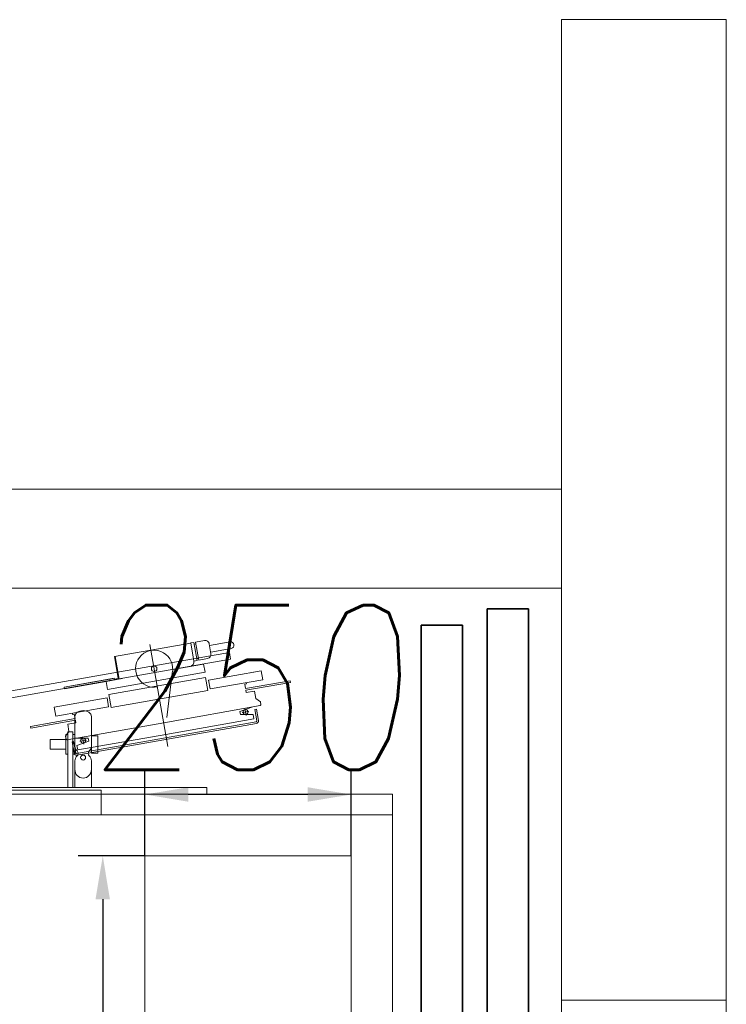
# Model space of a CAD drawing. Header units: millimetres. Extents: x 213386 to 506888, y 183055 to 450952.
# Tile 216 of 256: x 389320 to 390177, y 297905 to 299100. Entities that reach past the tile are written whole.
import ezdxf

# ---------------------------------------------------------------- set-up
doc = ezdxf.new("R2010")
doc.units = ezdxf.units.MM
doc.linetypes.add('CK_Čerchovaná 50', pattern=[6, 3, -1.5, 0, -1.5])
doc.layers.get('Defpoints').update_dxf_attribs({"color": 255, "lineweight": 0})
doc.layers.add('DIM_COMP_AUX', color=255, linetype='Continuous', lineweight=0, plot=False)
for name, color, linetype, lineweight in [('NOVÁ TENKÁ', 255, 'Continuous', 0), ('OBRYSY', 255, 'Continuous', 0), ('TENKA', 255, 'Continuous', 0), ('ŽB', 255, 'Continuous', 0)]:
    doc.layers.add(name, color=color, linetype=linetype, lineweight=lineweight)
doc.styles.add('ROMANS', font='romans.shx', dxfattribs={"width": 0.75, "oblique": 5, "height": 200})
doc.dimstyles.new('KONE_mm', dxfattribs={"dimscale": 15, "dimtxt": 3.5, "dimasz": 3.5, "dimexe": 2, "dimexo": 0, "dimgap": 2, "dimtad": 1, "dimdec": 0, "dimrnd": 0.01, "dimzin": 0, "dimdsep": 46, "dimtxsty": 'ROMANS', "dimsah": 1, "dimcen": 0, "dimclrd": 256, "dimclre": 256, "dimclrt": 256, "dimadec": 1, "dimazin": 3, "dimtfac": 1, "dimtdec": 0, "dimtmove": 0, "dimatfit": 3, "dimfxl": 1, "dimtolj": 1, "dimtzin": 0, "dimarcsym": 0})

# ---------------------------------------------------------------- blocks, each defined once
blk = doc.blocks.new('*D980')
at = {"layer": 'Defpoints', "color": 0, "transparency": 16777216}
for p in [(700, 505), (774.6, 505), (700, 255)]:
    blk.add_point(p, dxfattribs=at)
at = {"layer": 'DIM_COMP_AUX', "lineweight": -2, "transparency": 16777216}
for p, q in [((700, 505), (804.6, 505)), ((774.6, 307.5), (774.6, 452.5)), ((700, 255), (804.6, 255))]:
    blk.add_line(p, q, dxfattribs=at)
at = {"layer": 'DIM_COMP_AUX', "transparency": 16777216}
for points in [[(783.4, 452.5), (765.9, 452.5), (774.6, 505)], [(783.4, 307.5), (765.9, 307.5), (774.6, 255)]]:
    blk.add_solid(points, dxfattribs=at)
at = {"layer": 'DIM_COMP_AUX', "transparency": 16777216, "insert": (904.6, 380), "char_height": 200, "attachment_point": 5, "rotation": 270, "style": 'ROMANS'}
blk.add_mtext('\\A1;250', dxfattribs=at)
blk = doc.blocks.new('*D981')
at = {"layer": 'Defpoints', "color": 0, "transparency": 16777216}
for p in [(370, 556.2), (370, 505), (700, 505)]:
    blk.add_point(p, dxfattribs=at)
at = {"layer": 'DIM_COMP_AUX', "lineweight": -2, "transparency": 16777216}
for p, q in [((370, 505), (370, 586.2)), ((700, 505), (700, 586.2)), ((370, 556.2), (-134.9, 556.2)), ((647.5, 556.2), (422.5, 556.2))]:
    blk.add_line(p, q, dxfattribs=at)
at = {"layer": 'DIM_COMP_AUX', "transparency": 16777216}
for points in [[(422.5, 565), (422.5, 547.5), (370, 556.2)], [(647.5, 565), (647.5, 547.5), (700, 556.2)]]:
    blk.add_solid(points, dxfattribs=at)
at = {"layer": 'DIM_COMP_AUX', "transparency": 16777216, "insert": (91.3, 686.2), "char_height": 200, "attachment_point": 5, "style": 'ROMANS'}
blk.add_mtext('\\A1;330', dxfattribs=at)
blk = doc.blocks.new('10020_Elevator_0')
at = {"layer": 'NOVÁ TENKÁ'}
for p, q in [((775, 205), (775, 1880)), ((750, 205), (750, 1855)), ((750, 558), (750, 784)), ((780, 784), (780, 558)), ((783, 430), (783, 762.5)), ((887.3, 694.57), (939.02, 401.29)), ((895.18, 695.96), (946.89, 402.68)), ((829.5, 620), (841.5, 620)), ((829.5, 601), (829.5, 620)), ((841.5, 601), (841.5, 620)), ((783, 598.5), (850.5, 598.5)), ((823.5, 601), (847.5, 601)), ((823.5, 598.5), (823.5, 601)), ((847.5, 598.5), (847.5, 601)), ((850.5, 598.5), (850.5, 592.5)), ((783, 592.5), (850.5, 592.5)), ((783, 590), (815.56, 590)), ((823.5, 592.5), (823.5, 590)), ((833.44, 590), (823.5, 590)), ((829.5, 588.96), (829.5, 590)), ((844.5, 590), (833.44, 590)), ((847.5, 590), (844.5, 590)), ((847.5, 592.5), (847.5, 590)), ((869.25, 590), (847.5, 590)), ((815.56, 570), (783, 570)), ((832.97, 570), (824.99, 570)), ((824.99, 570), (824.99, 562)), ((846.01, 562), (824.99, 562)), ((829.5, 570), (829.5, 571.04)), ((844.5, 570), (833.44, 570)), ((846.01, 570), (844.5, 570)), ((869.25, 570), (846.01, 570)), ((846.01, 570), (846.01, 562)), ((780, 558), (750, 558)), ((775, 430), (783, 430)), ((946.89, 402.68), (939.02, 401.29))]:
    blk.add_line(p, q, dxfattribs=at)
at = {"layer": 'NOVÁ TENKÁ', "ltscale": 0.25}
for p, q in [((855.19, 643.6), (857.16, 643.95)), ((855.19, 643.6), (864.74, 589.44)), ((857.16, 643.95), (866.71, 589.78)), ((869.69, 613.16), (880.53, 615.07)), ((880.98, 549.14), (869.69, 613.16)), ((891.81, 551.05), (880.53, 615.07)), ((841.13, 599.49), (841.94, 600.65)), ((841.13, 599.49), (861.8, 482.3)), ((841.94, 600.65), (845.39, 601.26)), ((845.39, 601.26), (851.18, 597.2)), ((851.18, 597.2), (860.05, 598.76)), ((860.05, 598.76), (861.78, 588.91)), ((904.97, 603.13), (903, 602.78)), ((913.68, 542.22), (903, 602.78)), ((915.65, 542.56), (904.97, 603.13)), ((822.42, 587.56), (860.8, 369.92)), ((860.8, 369.92), (822.42, 587.56)), ((824.78, 585.69), (824.39, 587.91)), ((824.39, 587.91), (824.78, 585.69)), ((824.78, 585.69), (862.38, 372.48)), ((824.78, 585.69), (862.38, 372.48)), ((838.64, 593.46), (824.85, 591.03)), ((824.85, 591.03), (838.64, 593.46)), ((838.99, 591.5), (825.2, 589.06)), ((838.99, 591.5), (825.2, 589.06)), ((828.68, 586.63), (834.09, 587.59)), ((828.68, 586.63), (847.52, 479.78)), ((834.09, 587.59), (839.3, 573.27)), ((838.99, 591.5), (838.64, 593.46)), ((838.64, 593.46), (838.99, 591.5)), ((842.96, 589.15), (842.96, 573.92)), ((861.78, 588.91), (864.74, 589.44)), ((866.71, 589.78), (872.12, 590.74)), ((871.78, 592.71), (873.25, 592.97)), ((872.12, 590.74), (871.78, 592.71)), ((844.14, 580.73), (835.86, 579.27)), ((840.73, 575.86), (839.27, 584.14)), ((839.3, 573.27), (842.96, 573.92)), ((880.98, 549.14), (891.81, 551.05)), ((902.1, 550.33), (911.94, 552.06)), ((902.1, 550.33), (922.93, 432.15)), ((911.94, 552.06), (915.33, 532.86)), ((880.22, 545.96), (895.98, 548.74)), ((900.89, 428.77), (880.22, 545.96)), ((895.98, 548.74), (916.64, 431.55)), ((913.68, 542.22), (915.65, 542.56)), ((915.53, 537.47), (914.67, 542.39)), ((942.3, 541.17), (914.72, 536.31)), ((915.53, 537.47), (942.12, 542.16)), ((942.12, 542.16), (958.45, 449.58)), ((956.74, 499.04), (832.89, 477.2)), ((866.36, 372.93), (847.52, 479.78)), ((882.46, 365.1), (861.8, 482.3)), ((868.08, 478.33), (922.05, 471.96)), ((926.17, 471.37), (932.78, 433.89)), ((937.33, 441.8), (936.63, 445.74)), ((936.78, 445.76), (958.45, 449.58)), ((959.29, 445.67), (937.33, 441.8)), ((959.64, 443.7), (937.67, 439.83)), ((939.69, 440.18), (939.35, 442.15)), ((957.62, 443.34), (957.27, 445.31)), ((959.29, 445.67), (958.59, 449.61)), ((961.55, 432.87), (959.64, 443.7)), ((916.64, 431.55), (900.89, 428.77)), ((922.93, 432.15), (932.78, 433.89)), ((939.58, 428.99), (937.67, 439.83)), ((902.69, 426.04), (913.52, 427.95)), ((913.97, 362.03), (902.69, 426.04)), ((924.81, 363.94), (913.52, 427.95)), ((945.38, 424.94), (957.49, 427.07)), ((947.49, 425.31), (951.9, 400.3)), ((955.37, 426.7), (959.78, 401.69)), ((878.87, 383.76), (870.59, 382.3)), ((871.77, 389.11), (875.43, 389.76)), ((871.77, 373.88), (871.77, 389.11)), ((875.46, 378.89), (874, 387.17)), ((880.64, 375.45), (875.43, 389.76)), ((898.25, 382.1), (901.2, 382.63)), ((901.2, 382.63), (910.75, 328.46)), ((903.17, 382.97), (908.59, 383.93)), ((903.17, 382.97), (912.72, 328.81)), ((908.94, 381.96), (908.59, 383.93)), ((862.38, 372.48), (862.77, 370.26)), ((862.38, 372.48), (862.77, 370.26)), ((877.71, 371.88), (863.92, 369.45)), ((863.92, 369.45), (877.71, 371.88)), ((866.36, 372.93), (871.77, 373.88)), ((877.71, 371.88), (878.06, 369.91)), ((877.71, 371.88), (878.06, 369.91)), ((887.07, 364.9), (891.12, 370.69)), ((891.12, 370.69), (899.99, 372.26)), ((899.99, 372.26), (898.25, 382.1)), ((908.94, 381.96), (910.41, 382.22)), ((924.03, 368.37), (922.46, 377.24)), ((878.06, 369.91), (864.27, 367.48)), ((878.06, 369.91), (864.27, 367.48)), ((882.46, 365.1), (883.62, 364.29)), ((883.62, 364.29), (887.07, 364.9)), ((913.97, 362.03), (924.81, 363.94)), ((910.75, 328.46), (912.72, 328.81))]:
    blk.add_line(p, q, dxfattribs=at)
at = {"layer": 'NOVÁ TENKÁ', "lineweight": 35}
for p, q in [((-1100, 90), (1000, 90)), ((1000, 90), (1000, 40)), ((1000, 40), (-1100, 40))]:
    blk.add_line(p, q, dxfattribs=at)
at = {"layer": 'NOVÁ TENKÁ', "ltscale": 0.25}
for points in [[(903, 602.78), (904.97, 603.13), (914.78, 547.49), (912.81, 547.14), (911.94, 552.06)], [(915.65, 542.56), (913.68, 542.22), (912.81, 547.14), (914.78, 547.49)]]:
    blk.add_lwpolyline(points, close=True, dxfattribs=at)
at = {"layer": 'NOVÁ TENKÁ', "linetype": 'Continuous'}
blk.add_lwpolyline([(700, 255), (370, 255), (370, 505), (700, 505)], close=True, dxfattribs=at)
at = {"layer": 'NOVÁ TENKÁ'}
blk.add_lwpolyline([(775, 205), (450, 205), (450, 170)], dxfattribs=at)
at = {"layer": 'NOVÁ TENKÁ', "lineweight": 35}
blk.add_lwpolyline([(-1080, 170), (980, 170), (980, 120), (-1080, 120)], close=True, dxfattribs=at)
at = {"layer": 'NOVÁ TENKÁ'}
blk.add_circle((819.49, 580), 3, dxfattribs=at)
at = {"layer": 'NOVÁ TENKÁ', "ltscale": 0.25}
for centre, radius in [((840, 580), 3), ((927.29, 493.84), 3.4), ((874.73, 383.03), 3)]:
    blk.add_circle(centre, radius, dxfattribs=at)
at = {"layer": 'NOVÁ TENKÁ'}
for centre, radius, start, end in [((815.56, 582), 8, 41.81031, 90), ((824.5, 590), 4, 221.81031, 318.18969), ((833.44, 582), 8, 90, 138.18969), ((824.5, 570), 4, 41.81031, 138.18969), ((815.56, 578), 8, 270, 318.18969), ((833.44, 578), 8, 221.81031, 270)]:
    blk.add_arc(centre, radius, start, end, dxfattribs=at)
at = {"layer": 'NOVÁ TENKÁ', "ltscale": 0.25}
for centre, radius, start, end in [((825.37, 588.08), 3, 100, 190), ((825.37, 588.08), 3, 100, 190), ((825.37, 588.08), 1, 100, 190), ((825.37, 588.08), 1, 100, 190), ((927.29, 493.84), 22.5, 256.54231, 190), ((935.74, 451.67), 6, 190, 280), ((956.62, 432), 5, 280, 10), ((944.51, 429.86), 5, 190, 280), ((955.84, 401), 4, 190, 10), ((863.75, 370.44), 3, 190, 280), ((863.75, 370.44), 3, 190, 280), ((863.75, 370.44), 1, 190, 280), ((863.75, 370.44), 1, 190, 280)]:
    blk.add_arc(centre, radius, start, end, dxfattribs=at)
at = {"layer": 'NOVÁ TENKÁ'}
for centre, major_axis, ratio, start_param, end_param in [((804.87, 580), (-10.37, 0), 0.9642054, 4.712389, 7.8539816), ((869.25, 580), (0, 10), 0.7254197, 3.1415927, 6.2831853)]:
    blk.add_ellipse(centre, major_axis=major_axis, ratio=ratio, start_param=start_param, end_param=end_param, dxfattribs=at)
at = {"layer": 'DIM_COMP_AUX'}
dim = blk.add_linear_dim(base=(370, 556.23), p1=(700, 505), p2=(370, 505), angle=180, dimstyle='KONE_mm', override={"dimdec": 0}, dxfattribs=at)
dim.commit()
dim.dimension.update_dxf_attribs({"geometry": '*D981', "text_midpoint": (91.31, 686.23)})
dim = blk.add_linear_dim(base=(774.64, 505), p1=(700, 255), p2=(700, 505), angle=90, dimstyle='KONE_mm', override={"dimdec": 0}, dxfattribs=at)
dim.commit()
dim.dimension.update_dxf_attribs({"geometry": '*D980', "text_midpoint": (774.64, 380), "dimtype": 128})

msp = doc.modelspace()

# ---------------------------------------------------------------- linework, layer by layer
at = {"layer": 'OBRYSY'}
for p, q in [((389976.6, 298529.7), (387876.6, 298529.7)), ((389976.6, 298409.7), (387876.6, 298409.7))]:
    msp.add_line(p, q, dxfattribs=at)
at = {"layer": 'TENKA', "linetype": 'CK_Čerchovaná 50', "ltscale": 25}
for p, q in [((390176.6, 300249.7), (390176.6, 299099.7)), ((390176.6, 297909.7), (390176.6, 296759.7))]:
    msp.add_line(p, q, dxfattribs=at)
at = {"layer": 'TENKA', "ltscale": 5}
msp.add_line((389976.6, 296759.7), (389976.6, 297909.7), dxfattribs=at)
at = {"layer": 'ŽB'}
for p, q in [((389976.6, 299099.7), (389976.6, 297909.7)), ((389976.6, 299099.7), (390176.6, 299099.7)), ((390176.6, 299099.7), (390176.6, 297909.7))]:
    msp.add_line(p, q, dxfattribs=at)
at = {"layer": 'ŽB', "ltscale": 5}
msp.add_line((389976.6, 297909.7), (390176.6, 297909.7), dxfattribs=at)

# ---------------------------------------------------------------- block references
at = {"rotation": 90}
msp.add_blockref('10020_Elevator_0', (389976.6, 297384.7), dxfattribs=at)

doc.saveas('drawing.dxf')
